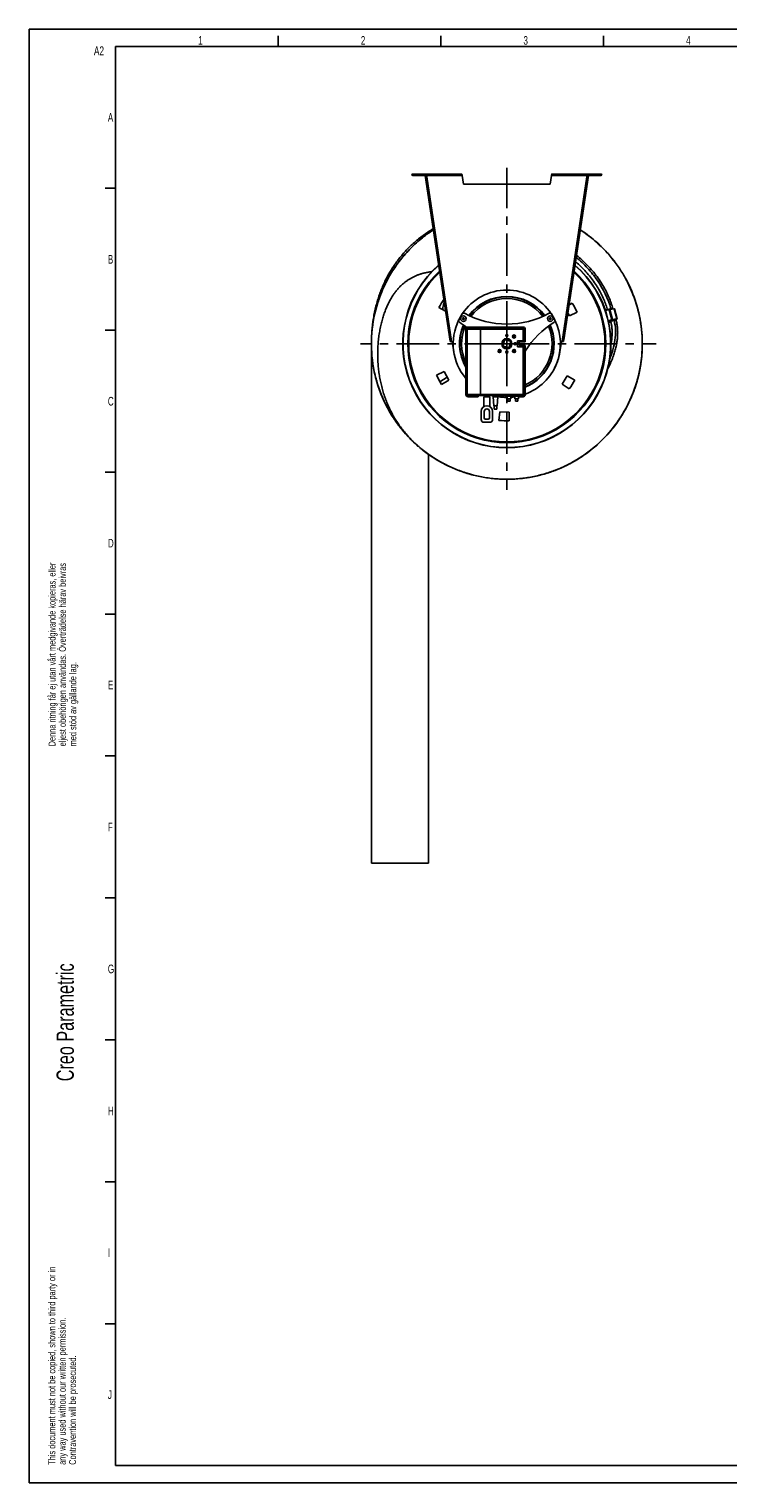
# Model space of a CAD drawing. Extents: x 0 to 594, y 0 to 420.
# Tile 1 of 21: x 0 to 202, y 0 to 420. Entities that reach past the tile are written whole.
import ezdxf

# ---------------------------------------------------------------- set-up
doc = ezdxf.new("R2010")
doc.units = 0
doc.header["$LTSCALE"] = 32.67
doc.linetypes.add('CENTER', pattern=[0.6, 0.375, -0.075, 0.075, -0.075])
for name, color, linetype in [('110528_DXF_CONTINUOUS_LINE', 7, 'CONTINUOUS'), ('110536_DXF_CONTINUOUS_LINE', 7, 'CONTINUOUS'), ('110593_DXF_AXIS', 7, 'CONTINUOUS'), ('110660_DXF_CONTINUOUS_LINE', 7, 'CONTINUOUS'), ('ASEM_125_150-15_DXF_FORMAT', 7, 'CONTINUOUS'), ('G_ASE_DUMMY_DXF_CONTINUOUS', 7, 'CONTINUOUS'), ('GUIDE_150_DXF_CONTINUOUS_L', 7, 'CONTINUOUS'), ('HOSE_125_150DXF_CONTINUOUS', 7, 'CONTINUOUS'), ('MOTOR_UNIT_DDXF_CONTINUOUS', 7, 'CONTINUOUS')]:
    doc.layers.add(name, color=color, linetype=linetype)
doc.styles.get("Standard").update_dxf_attribs({"font": 'txt', "width": 0.7})
doc.styles.add('TEXTSTYLE_2', font='txt', dxfattribs={"width": 0.7})

# ---------------------------------------------------------------- blocks, each defined once
blk = doc.blocks.new('SQS_LAGTEXT_BL0', base_point=(6.83, 146.28))
at = {"layer": 'ASEM_125_150-15_DXF_FORMAT', "color": 1, "linetype": 'CONTINUOUS'}
for q in [(0, 4.45), (4.76, 0)]:
    blk.add_line((0, -0.01), q, dxfattribs=at)
at = {"layer": 'ASEM_125_150-15_DXF_FORMAT', "color": 2, "linetype": 'CONTINUOUS', "style": 'TEXTSTYLE_2', "width": 0.7}
for s, height, p in [('Denna ritning får ej utan vårt medgivande kopieras, eller', 2, (7.65, 212.77)), ('eljest obehörigen användas. Överträdelse härav beivras', 2, (10.65, 212.77)), ('med stöd av gällande lag.', 2, (13.65, 212.77)), ('Creo Parametric', 5, (12.94, 116.02)), ('This document must not be copied, shown to third party or in', 2, (7.59, 5.22)), ('any way used without our written permission.', 2, (10.59, 5.22)), ('Contravention will be prosecuted.', 2, (13.59, 5.22))]:
    blk.add_text(s, height=height, rotation=90, dxfattribs=at).set_placement(p)

msp = doc.modelspace()

# ---------------------------------------------------------------- linework, layer by layer
at = {"layer": '110528_DXF_CONTINUOUS_LINE', "color": 3, "linetype": 'CONTINUOUS'}
for p, q in [((156.05745, 340.28425), (156.98897, 340.84397)), ((120.39197, 338.52471), (118.47127, 339.58937)), ((156.18352, 337.16278), (155.71908, 338.03626)), ((158.39738, 338.19512), (156.18352, 337.16278)), ((117.78719, 320.00001), (120.00105, 321.03235)), ((120.00105, 321.03235), (121.28943, 318.60926)), ((154.12258, 317.46271), (155.57685, 319.79002)), ((155.57685, 319.79002), (157.71331, 318.60576)), ((121.28943, 318.60926), (119.1956, 317.35117)), ((156.12355, 316.06161), (154.12258, 317.46271)), ((135.81845, 306.96406), (136.03135, 309.39749)), ((136.03135, 309.39749), (138.77399, 309.30172)), ((138.77399, 309.30172), (138.81663, 306.85936))]:
    msp.add_line(p, q, dxfattribs=at)
at = {"layer": '110528_DXF_CONTINUOUS_LINE', "color": 9, "linetype": 'CONTINUOUS'}
for p, q in [((164.58071, 343.18171), (164.64694, 343.21692)), ((111.60386, 315.01342), (111.53764, 314.97821))]:
    msp.add_line(p, q, dxfattribs=at)
at = {"layer": '110528_DXF_CONTINUOUS_LINE', "color": 7, "linetype": 'CONTINUOUS'}
msp.add_arc((138.09229, 329.09757), 30.075, 130.9272188, 49.0727019, dxfattribs=at)
at = {"layer": '110528_DXF_CONTINUOUS_LINE', "color": 3, "linetype": 'CONTINUOUS'}
for radius, start, end in [(30, 131.0178646, 48.9819905), (22.25, 144.9125493, 151.8655687), (22.25, 24.1344313, 31.8655687), (22.25, 204.1344313, 211.8655687), (22.25, 324.1344313, 331.8655687), (22.25, 264.1344313, 271.8655687)]:
    msp.add_arc((138.09229, 329.09757), radius, start, end, dxfattribs=at)
at = {"layer": '110528_DXF_CONTINUOUS_LINE', "color": 9, "linetype": 'CONTINUOUS'}
for radius, start, end in [(28.61603, 132.7981077, 47.2023559), (28.36603, 133.1426079, 46.8576139)]:
    msp.add_arc((138.09229, 329.09757), radius, start, end, dxfattribs=at)
at = {"layer": '110536_DXF_CONTINUOUS_LINE', "color": 9, "linetype": 'CONTINUOUS'}
for p, q in [((110.86563, 377.69757), (110.86563, 378.09757)), ((165.31894, 377.69757), (165.31894, 378.09757)), ((114.90024, 377.69757), (125.15397, 377.69757)), ((122.11355, 329.77444), (114.95759, 377.31657)), ((161.28433, 377.69757), (151.03061, 377.69757)), ((154.07102, 329.77444), (161.22699, 377.31657)), ((120.79117, 335.87256), (120.98894, 335.90232)), ((121.17386, 333.33005), (121.37164, 333.35981)), ((155.01071, 333.33005), (154.81294, 333.35981)), ((155.3934, 335.87256), (155.19563, 335.90232)), ((121.64009, 330.23258), (121.83786, 330.26235)), ((121.64025, 330.23151), (121.83802, 330.26127)), ((154.54432, 330.23151), (154.34655, 330.26127)), ((154.54449, 330.23258), (154.34671, 330.26235))]:
    msp.add_line(p, q, dxfattribs=at)
at = {"layer": '110536_DXF_CONTINUOUS_LINE', "color": 3, "linetype": 'CONTINUOUS'}
for p, q in [((110.86563, 378.09757), (125.08094, 378.09757)), ((151.10363, 378.09757), (165.31894, 378.09757)), ((110.86563, 377.69757), (114.71563, 377.69757)), ((121.70043, 329.83169), (114.50251, 377.65258)), ((161.68207, 377.65258), (154.54449, 330.23258)), ((165.31894, 377.69757), (161.46894, 377.69757)), ((154.48414, 329.83169), (154.54449, 330.23258))]:
    msp.add_line(p, q, dxfattribs=at)
at = {"layer": '110536_DXF_CONTINUOUS_LINE', "color": 7, "linetype": 'CONTINUOUS'}
for p, q in [((121.88698, 378.09757), (121.88698, 377.89757)), ((124.88698, 378.09757), (124.88698, 377.89757)), ((125.08094, 378.09757), (125.08094, 377.89757)), ((151.10363, 378.09757), (151.10363, 377.89757)), ((151.29759, 378.09757), (151.29759, 377.89757)), ((154.29759, 378.09757), (154.29759, 377.89757)), ((110.86563, 377.89757), (125.08094, 377.89757)), ((114.50251, 377.65258), (114.70028, 377.68235)), ((121.8982, 329.86145), (114.70028, 377.68235)), ((114.71563, 377.69757), (114.71563, 377.89757)), ((114.75982, 377.2868), (114.95759, 377.31657)), ((114.90024, 377.69757), (114.95759, 377.31657)), ((125.15397, 377.69757), (125.59229, 375.21173)), ((150.59229, 375.21173), (125.59229, 375.21173)), ((151.03061, 377.69757), (150.59229, 375.21173)), ((151.10363, 377.89757), (165.31894, 377.89757)), ((154.34671, 330.26235), (161.48429, 377.68235)), ((161.28433, 377.69757), (161.22699, 377.31657)), ((161.42476, 377.2868), (161.22699, 377.31657)), ((161.46894, 377.69757), (161.46894, 377.89757)), ((161.68207, 377.65258), (161.48429, 377.68235)), ((121.70043, 329.83169), (121.8982, 329.86145)), ((122.76494, 326.79052), (122.31332, 329.79096)), ((153.41963, 326.79052), (153.87125, 329.79096)), ((154.28637, 329.86145), (154.34671, 330.26235)), ((154.48414, 329.83169), (154.28637, 329.86145))]:
    msp.add_line(p, q, dxfattribs=at)
at = {"layer": '110536_DXF_CONTINUOUS_LINE', "color": 3, "linetype": 'CONTINUOUS'}
for centre, start, end in [((110.86563, 377.89757), 90, 270), ((165.31894, 377.89757), 270, 90)]:
    msp.add_arc(centre, 0.2, start, end, dxfattribs=at)
at = {"layer": '110536_DXF_CONTINUOUS_LINE', "color": 7, "linetype": 'CONTINUOUS'}
for centre, radius, start, end in [((122.09006, 331.27425), 1.5, 270.8975556, 278.5598113), ((154.09452, 331.27425), 1.5, 261.4401887, 269.1024444), ((138.09229, 329.09757), 15.5, 188.5598113, 189.3073778), ((138.09229, 329.09757), 15.5, 330.164993, 351.4401887), ((138.09229, 329.09757), 15.5, 260.5232272, 266.1217635), ((138.09229, 329.09757), 15.5, 267.1400318, 268.1613179), ((138.09229, 329.09757), 15.5, 269.2637904, 270.4805566), ((138.09229, 329.09757), 15.5, 274.1809945, 278.6458781)]:
    msp.add_arc(centre, radius, start, end, dxfattribs=at)
at = {"layer": '110536_DXF_CONTINUOUS_LINE', "color": 3, "linetype": 'CONTINUOUS'}
for points, knots in [([(125.15397, 377.69757), (125.14803, 377.74861), (125.1371, 377.84296), (125.12218, 377.95418), (125.10974, 378.02596), (125.10056, 378.06337), (125.09366, 378.08566), (125.08492, 378.09757), (125.08094, 378.09757)], [0, 0, 0, 0, 0.37570868, 0.695091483, 0.818353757, 0.911146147, 0.970916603, 1, 1, 1, 1]), ([(151.03061, 377.69757), (151.03654, 377.74861), (151.04747, 377.84296), (151.06239, 377.95418), (151.07484, 378.02596), (151.08402, 378.06337), (151.09091, 378.08566), (151.09966, 378.09757), (151.10363, 378.09757)], [0, 0, 0, 0, 0.37570868, 0.695091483, 0.818353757, 0.911146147, 0.970916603, 1, 1, 1, 1]), ([(122.11355, 329.77444), (122.06167, 329.77127), (121.96548, 329.76773), (121.85222, 329.77021), (121.7775, 329.78173), (121.73275, 329.79324), (121.70295, 329.81494), (121.70043, 329.83169)], [0, 0, 0, 0, 0.361590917, 0.668785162, 0.788677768, 0.882236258, 1, 1, 1, 1]), ([(154.07102, 329.77444), (154.12291, 329.77127), (154.2191, 329.76773), (154.33235, 329.77021), (154.40708, 329.78173), (154.45182, 329.79324), (154.48162, 329.81494), (154.48414, 329.83169)], [0, 0, 0, 0, 0.361590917, 0.668785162, 0.788677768, 0.882236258, 1, 1, 1, 1])]:
    msp.add_open_spline(points, degree=3, knots=knots, dxfattribs=at)
at = {"layer": '110536_DXF_CONTINUOUS_LINE', "color": 7, "linetype": 'CONTINUOUS'}
for points, knots in [([(114.84003, 377.89757), (114.84717, 377.89757), (114.86092, 377.87282), (114.87195, 377.83375), (114.88654, 377.76995), (114.89535, 377.7231), (114.90024, 377.69757)], [0, 0, 0, 0, 0.10102656, 0.317593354, 0.631910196, 1, 1, 1, 1]), ([(125.15397, 377.69757), (125.14803, 377.72311), (125.13732, 377.77025), (125.1196, 377.83355), (125.10595, 377.87455), (125.08886, 377.89757), (125.08094, 377.89757)], [0, 0, 0, 0, 0.362762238, 0.67352206, 0.890403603, 1, 1, 1, 1]), ([(151.03061, 377.69757), (151.03655, 377.72311), (151.04726, 377.77025), (151.06497, 377.83355), (151.07863, 377.87455), (151.09571, 377.89757), (151.10363, 377.89757)], [0, 0, 0, 0, 0.362762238, 0.67352206, 0.890403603, 1, 1, 1, 1]), ([(161.34454, 377.89757), (161.3374, 377.89757), (161.32366, 377.87282), (161.31262, 377.83375), (161.29803, 377.76995), (161.28923, 377.7231), (161.28433, 377.69757)], [0, 0, 0, 0, 0.10102656, 0.317593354, 0.631910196, 1, 1, 1, 1]), ([(122.11355, 329.77444), (122.0862, 329.77515), (122.03533, 329.7787), (121.96835, 329.79282), (121.91704, 329.81751), (121.90029, 329.84756), (121.8982, 329.86145)], [0, 0, 0, 0, 0.331658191, 0.615530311, 0.82972973, 1, 1, 1, 1]), ([(154.07102, 329.77444), (154.09837, 329.77515), (154.14924, 329.7787), (154.21623, 329.79282), (154.26753, 329.81751), (154.28428, 329.84756), (154.28637, 329.86145)], [0, 0, 0, 0, 0.331658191, 0.615530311, 0.82972973, 1, 1, 1, 1])]:
    msp.add_open_spline(points, degree=3, knots=knots, dxfattribs=at)
at = {"layer": '110593_DXF_AXIS', "color": 7, "linetype": 'CENTER'}
for q in [(138.09229, 379.92769), (95.77564, 329.09757), (138.09229, 286.91928), (181.29048, 329.09757)]:
    msp.add_line((138.09229, 329.09757), q, dxfattribs=at)
at = {"layer": '110660_DXF_CONTINUOUS_LINE', "color": 7, "linetype": 'CONTINUOUS'}
for p, q in [((166.54343, 338.84381), (167.54675, 339.12041)), ((167.60694, 338.90206), (167.54675, 339.12039)), ((167.69361, 338.92595), (167.60694, 338.90206)), ((169.12501, 339.15735), (167.83175, 338.957)), ((168.48556, 336.05331), (168.3989, 336.02942)), ((168.48974, 335.69991), (168.3989, 336.02942)), ((169.91697, 336.2847), (168.6237, 336.08436)), ((169.97779, 336.28448), (169.18584, 339.15712)), ((169.61642, 336.12805), (169.92567, 336.25312)), ((168.2792, 335.61869), (167.49818, 335.40337)), ((168.14026, 335.46024), (167.52185, 335.28975)), ((167.54107, 335.19754), (168.16429, 335.36935))]:
    msp.add_line(p, q, dxfattribs=at)
at = {"layer": '110660_DXF_CONTINUOUS_LINE', "color": 9, "linetype": 'CONTINUOUS'}
for p, q in [((166.60008, 338.676), (167.59374, 338.94994)), ((168.48864, 336.04215), (167.69361, 338.92595)), ((168.6237, 336.08436), (167.83175, 338.957)), ((168.55771, 336.05767), (168.6237, 336.08436)), ((169.91697, 336.2847), (169.12501, 339.15735)), ((169.60187, 336.18084), (169.59167, 336.21785)), ((169.85098, 336.25802), (169.91697, 336.2847)), ((169.85533, 336.24223), (169.85098, 336.25802)), ((169.85533, 336.24223), (169.92567, 336.25312)), ((167.43006, 335.7108), (168.4121, 335.98154)), ((167.47908, 335.49423), (168.47105, 335.7677)), ((167.54079, 335.19886), (168.16394, 335.37065))]:
    msp.add_line(p, q, dxfattribs=at)
at = {"layer": '110660_DXF_CONTINUOUS_LINE', "color": 3, "linetype": 'CONTINUOUS'}
for p, q in [((168.48864, 336.04215), (168.40198, 336.01825)), ((169.85098, 336.25802), (168.55771, 336.05767)), ((169.61207, 336.14384), (169.85533, 336.24223)), ((168.1144, 335.55614), (167.50155, 335.38719))]:
    msp.add_line(p, q, dxfattribs=at)
msp.add_arc((169.74402, 336.51749), 0.29692, 292.0170882, 292.4133499, dxfattribs=at)
at = {"layer": '110660_DXF_CONTINUOUS_LINE', "color": 7, "linetype": 'CONTINUOUS'}
for points, knots in [([(167.69361, 338.92595), (167.70615, 338.92941), (167.7518, 338.9414), (167.79795, 338.95176), (167.83175, 338.957)], [0, 0, 0, 0, 0.275448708, 1, 1, 1, 1]), ([(168.48556, 336.05331), (168.4981, 336.05677), (168.54375, 336.06876), (168.5899, 336.07912), (168.6237, 336.08436)], [0, 0, 0, 0, 0.275448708, 1, 1, 1, 1]), ([(169.12501, 339.15735), (169.13951, 339.15959), (169.15885, 339.16186), (169.17843, 339.16162), (169.18531, 339.15903), (169.18584, 339.15712)], [0, 0, 0, 0, 0.708411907, 0.904468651, 1, 1, 1, 1]), ([(169.91697, 336.2847), (169.93146, 336.28695), (169.95081, 336.28922), (169.97039, 336.28898), (169.97727, 336.28639), (169.97779, 336.28448)], [0, 0, 0, 0, 0.708411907, 0.904468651, 1, 1, 1, 1]), ([(169.97779, 336.28448), (169.97832, 336.28258), (169.97374, 336.27682), (169.95705, 336.26658), (169.93927, 336.25862), (169.92567, 336.25312)], [0, 0, 0, 0, 0.095531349, 0.291588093, 1, 1, 1, 1]), ([(168.2792, 335.61869), (168.29434, 335.62532), (168.36369, 335.65451), (168.43431, 335.68056), (168.48974, 335.69991)], [0, 0, 0, 0, 0.219647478, 1, 1, 1, 1])]:
    msp.add_open_spline(points, degree=3, knots=knots, dxfattribs=at)
at = {"layer": '110660_DXF_CONTINUOUS_LINE', "color": 9, "linetype": 'CONTINUOUS'}
for points, knots in [([(168.80601, 336.05755), (168.77245, 336.0483), (168.64407, 336.01184), (168.5167, 335.97174), (168.42357, 335.93923)], [0, 0, 0, 0, 0.260866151, 1, 1, 1, 1]), ([(169.60187, 336.18084), (169.59976, 336.18847), (169.57222, 336.19886), (169.5258, 336.19937), (169.4494, 336.19503), (169.30604, 336.17493), (169.0874, 336.131), (168.90442, 336.08468), (168.80601, 336.05755)], [0, 0, 0, 0, 0.029111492, 0.0888936, 0.181694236, 0.304958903, 0.62431728, 1, 1, 1, 1])]:
    msp.add_open_spline(points, degree=3, knots=knots, dxfattribs=at)
at = {"layer": '110660_DXF_CONTINUOUS_LINE', "color": 3, "linetype": 'CONTINUOUS'}
for points, knots in [([(168.48864, 336.04215), (168.49491, 336.04387), (168.51774, 336.04987), (168.54081, 336.05505), (168.55771, 336.05767)], [0, 0, 0, 0, 0.275448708, 1, 1, 1, 1]), ([(169.85098, 336.25802), (169.85822, 336.25914), (169.86615, 336.25963), (169.88061, 336.26074), (169.88139, 336.25791)], [0, 0, 0, 0, 0.714093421, 1, 1, 1, 1]), ([(169.88139, 336.25791), (169.88212, 336.25525), (169.87021, 336.24902), (169.86355, 336.24561), (169.85723, 336.243)], [0, 0, 0, 0, 0.286872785, 1, 1, 1, 1])]:
    msp.add_open_spline(points, degree=3, knots=knots, dxfattribs=at)
at = {"layer": 'ASEM_125_150-15_DXF_FORMAT', "color": 7, "linetype": 'CONTINUOUS'}
for p, q in [((0, 0), (0, 420)), ((0, 420), (594, 420)), ((72, 415), (72, 418)), ((119, 415), (119, 418)), ((166, 415), (166, 418)), ((25, 415), (25, 5)), ((589, 415), (25, 415)), ((25, 374), (22, 374)), ((25, 333), (22, 333)), ((25, 292), (22, 292)), ((25, 251), (22, 251)), ((25, 210), (22, 210)), ((25, 169), (22, 169)), ((25, 128), (22, 128)), ((25, 87), (22, 87)), ((25, 46), (22, 46)), ((25, 5), (589, 5)), ((0, 0), (594, 0))]:
    msp.add_line(p, q, dxfattribs=at)
at = {"layer": 'G_ASE_DUMMY_DXF_CONTINUOUS', "color": 7, "linetype": 'CONTINUOUS'}
msp.add_line((120.83298, 319.46772), (118.75126, 318.09935), dxfattribs=at)
at = {"layer": 'GUIDE_150_DXF_CONTINUOUS_L', "color": 9, "linetype": 'CONTINUOUS'}
for p, q in [((168.21086, 339.01573), (168.15377, 339.22284)), ((169.07911, 335.86636), (169.00717, 336.1273))]:
    msp.add_line(p, q, dxfattribs=at)
at = {"layer": 'GUIDE_150_DXF_CONTINUOUS_L', "color": 7, "linetype": 'CONTINUOUS'}
for p, q in [((168.79536, 339.10628), (168.74392, 339.29287)), ((169.66926, 335.93639), (169.59167, 336.21785)), ((168.11002, 335.57205), (168.1268, 335.51115))]:
    msp.add_line(p, q, dxfattribs=at)
for points in [[(168.74392, 339.29287), (168.63533, 339.67432), (168.51415, 340.07423), (168.38421, 340.4779), (168.24528, 340.88535), (168.09724, 341.29627), (167.94012, 341.71002), (167.77379, 342.12645), (167.59812, 342.5454), (167.4132, 342.96624), (167.21895, 343.38878), (167.01526, 343.81287), (166.80227, 344.23792), (166.57994, 344.66372), (166.3482, 345.09011), (166.10718, 345.5166), (165.85687, 345.94298), (165.59724, 346.36906), (165.32844, 346.79438), (165.05048, 347.21871), (164.76335, 347.64186), (164.46723, 348.06336), (164.16208, 348.48309), (163.84799, 348.90075), (163.52537, 349.31562), (163.19421, 349.72758), (162.85464, 350.13634), (162.50735, 350.54095), (162.15245, 350.94122), (161.79004, 351.33697), (161.42088, 351.72732), (161.04512, 352.11208), (160.66291, 352.49111), (160.27505, 352.8636), (159.8817, 353.2294), (159.48304, 353.58837), (159.07987, 353.93982), (158.67239, 354.28365), (158.26079, 354.61973), (158.22004, 354.65192)], [(157.94222, 352.80613), (158.04905, 352.71591), (158.43176, 352.38203), (158.81025, 352.041), (159.18375, 351.69345), (159.5521, 351.3395), (159.91511, 350.97932), (160.27201, 350.61366), (160.62265, 350.24269), (160.9669, 349.8666), (161.30402, 349.48622), (161.63391, 349.10176), (161.95645, 348.71341), (162.27098, 348.32207), (162.57738, 347.92804), (162.87564, 347.53146), (163.16535, 347.133), (163.44642, 346.73298), (163.71889, 346.33153), (163.98255, 345.92911), (164.2374, 345.52593), (164.48343, 345.1222), (164.72048, 344.71841), (164.94857, 344.31475), (165.16774, 343.91142), (165.37784, 343.50896), (165.57895, 343.10753), (165.77111, 342.70734), (165.9542, 342.30901), (166.12832, 341.91267), (166.29357, 341.51853), (166.44984, 341.12723), (166.59729, 340.73893), (166.73604, 340.35378), (166.86606, 339.97247), (166.98747, 339.59531), (167.10052, 339.22226), (167.15987, 339.01375)], [(167.30587, 321.95568), (167.45033, 322.22927), (167.64754, 322.6182), (167.83545, 323.00436), (168.01349, 323.38578), (168.18265, 323.76375), (168.34295, 324.13761), (168.49438, 324.50655), (168.63738, 324.87082), (168.77265, 325.23151), (168.90035, 325.58845), (169.02061, 325.94139), (169.13396, 326.29126), (169.24058, 326.63811), (169.34049, 326.98157), (169.43393, 327.32196), (169.52103, 327.65919), (169.60184, 327.99308), (169.67651, 328.32376), (169.74514, 328.65111), (169.80779, 328.97504), (169.86459, 329.29565), (169.91563, 329.61285), (169.96098, 329.92655), (170.00075, 330.23687), (170.03502, 330.54374), (170.06386, 330.84707), (170.08737, 331.14699), (170.10561, 331.44344), (170.11867, 331.73635), (170.12661, 332.02584), (170.12948, 332.31185), (170.12735, 332.59433), (170.12025, 332.87341), (170.10825, 333.14906), (170.09138, 333.4212), (170.0697, 333.68987), (170.04326, 333.95504), (170.0121, 334.21666), (169.97627, 334.47476), (169.93583, 334.7293), (169.89082, 334.98024), (169.84127, 335.22766), (169.78723, 335.47155), (169.72876, 335.71185), (169.66926, 335.93639)], [(168.1268, 335.51115), (168.18061, 335.30762), (168.23328, 335.0895), (168.28174, 334.86797), (168.32594, 334.64312), (168.36587, 334.41498), (168.40151, 334.18347), (168.43285, 333.94867), (168.45984, 333.71062), (168.48247, 333.46929), (168.50069, 333.22473), (168.51449, 332.977), (168.52382, 332.72604), (168.52864, 332.47193), (168.52891, 332.21471), (168.5246, 331.95427), (168.51564, 331.69067), (168.50199, 331.42398), (168.4836, 331.15407), (168.46043, 330.88104), (168.43242, 330.60495), (168.39952, 330.32566), (168.36166, 330.04326), (168.3188, 329.75784), (168.27083, 329.46925), (168.21771, 329.17757), (168.16608, 328.91683)]]:
    msp.add_lwpolyline(points, dxfattribs=at)
at = {"layer": 'GUIDE_150_DXF_CONTINUOUS_L', "color": 9, "linetype": 'CONTINUOUS'}
msp.add_arc((168.96778, 334.04527), 1.7123, 113.0246428, 114.3817886, dxfattribs=at)
for points, knots in [([(168.15377, 339.22284), (167.35136, 342.13339), (165.28875, 346.29213), (161.50238, 351.0082), (159.29712, 353.09453), (158.13017, 354.05383)], [0, 0, 0, 0, 0.499717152, 0.749962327, 1, 1, 1, 1]), ([(119.99098, 341.18705), (119.84639, 340.64788), (119.68106, 339.92066), (119.55893, 339.18606), (119.5312, 339.00174)], [0, 0, 0, 0, 0.749678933, 1, 1, 1, 1]), ([(167.56573, 339.0513), (167.61117, 339.06715), (167.80505, 339.13136), (168.00203, 339.18617), (168.15377, 339.22284)], [0, 0, 0, 0, 0.235646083, 1, 1, 1, 1]), ([(168.15377, 339.22284), (168.23017, 339.2413), (168.36896, 339.27202), (168.54863, 339.30314), (168.66671, 339.3128), (168.72395, 339.30857), (168.74229, 339.29877), (168.74392, 339.29287)], [0, 0, 0, 0, 0.391150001, 0.705584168, 0.912039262, 0.969541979, 1, 1, 1, 1]), ([(167.84231, 324.6877), (168.20399, 325.56541), (168.8296, 327.36717), (169.62189, 331.0814), (169.5842, 334.03427), (169.07911, 335.86636)], [0, 0, 0, 0, 0.24979181, 0.499937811, 1, 1, 1, 1]), ([(168.1268, 335.51115), (168.12524, 335.51682), (168.13504, 335.53389), (168.17926, 335.56569), (168.22523, 335.58866), (168.26091, 335.60485)], [0, 0, 0, 0, 0.104958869, 0.300270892, 1, 1, 1, 1]), ([(168.29805, 335.62116), (168.31165, 335.62695), (168.37256, 335.65207), (168.43438, 335.67491), (168.48258, 335.69184)], [0, 0, 0, 0, 0.224446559, 1, 1, 1, 1]), ([(168.48258, 335.69184), (168.52849, 335.70797), (168.72513, 335.77341), (168.92498, 335.82911), (169.07911, 335.86636)], [0, 0, 0, 0, 0.234827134, 1, 1, 1, 1]), ([(169.07911, 335.86636), (169.15552, 335.88482), (169.29431, 335.91553), (169.47398, 335.94666), (169.59206, 335.95632), (169.64929, 335.95209), (169.66763, 335.94229), (169.66926, 335.93639)], [0, 0, 0, 0, 0.391150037, 0.705584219, 0.912039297, 0.969541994, 1, 1, 1, 1])]:
    msp.add_open_spline(points, degree=3, knots=knots, dxfattribs=at)
at = {"layer": 'HOSE_125_150DXF_CONTINUOUS', "color": 7, "linetype": 'CONTINUOUS'}
for p, q in [((116.85973, 361.98982), (116.85956, 361.98971)), ((161.84488, 360.21839), (161.68529, 360.33839)), ((161.76576, 360.27911), (161.68608, 360.33944)), ((161.84512, 360.2187), (161.76576, 360.27911)), ((162.07, 360.04416), (161.95189, 360.13615)), ((162.03314, 360.07429), (161.95226, 360.13663)), ((162.07078, 360.04517), (162.03314, 360.07429)), ((162.25233, 359.90363), (162.13295, 359.99564)), ((162.21176, 359.93541), (162.13356, 359.99641)), ((162.32957, 359.84199), (162.20868, 359.93614)), ((162.28852, 359.87522), (162.2095, 359.93718)), ((162.33001, 359.84256), (162.28852, 359.87522)), ((162.48147, 359.72076), (162.39528, 359.78955)), ((162.48234, 359.72184), (162.39598, 359.79043)), ((162.55494, 359.66244), (162.4741, 359.72763)), ((162.55565, 359.66332), (162.47449, 359.72811)), ((162.72961, 359.52274), (162.65306, 359.58383)), ((162.72986, 359.52305), (162.65368, 359.58459)), ((162.80467, 359.46104), (162.69207, 359.55185)), ((162.76895, 359.49137), (162.69294, 359.55293)), ((162.80531, 359.46182), (162.76895, 359.49137)), ((163.0266, 359.27919), (162.98855, 359.31096)), ((163.02717, 359.27988), (162.98894, 359.31143)), ((163.12835, 359.196), (163.08947, 359.22779)), ((163.12835, 359.196), (163.08973, 359.22809)), ((163.59579, 358.80046), (163.55812, 358.83233)), ((163.59604, 358.80076), (163.55859, 358.83287)), ((98.94447, 329.55814), (98.94229, 329.09066)), ((98.96877, 178.99066), (98.94229, 329.09066)), ((113.0555, 298.99972), (113.09415, 298.96761)), ((113.05638, 299.00077), (113.09497, 298.96859)), ((114.49706, 297.85677), (114.60249, 297.77742)), ((114.4976, 297.85749), (114.60249, 297.77742)), ((114.60249, 297.77742), (114.82595, 297.61276)), ((114.60249, 297.77742), (114.64507, 297.74553)), ((114.64507, 297.74553), (114.72303, 297.68738)), ((114.72303, 297.68738), (114.82514, 297.61166)), ((115.44792, 297.16199), (115.46877, 178.99357)), ((115.46877, 178.99357), (98.96877, 178.99066))]:
    msp.add_line(p, q, dxfattribs=at)
for points in [[(116.81023, 362.32074), (116.72632, 362.27093), (116.3615, 362.04881), (116.00078, 361.82361), (115.64414, 361.59537), (115.29146, 361.36403), (114.94274, 361.12963), (114.59798, 360.89221), (114.25707, 360.65173), (113.92002, 360.40822), (113.58684, 360.16172), (113.25743, 359.9122), (112.93182, 359.65969), (112.61, 359.40424), (112.2919, 359.14579), (111.97752, 358.88438), (111.66689, 358.62005), (111.35992, 358.35275), (111.05663, 358.08252), (110.75703, 357.80939), (110.46104, 357.53331), (110.16869, 357.25432), (109.87998, 356.97245), (109.59484, 356.68763), (109.31329, 356.39988), (109.03535, 356.10925), (108.76093, 355.81566), (108.49005, 355.51915), (108.22275, 355.21974), (107.95896, 354.91738), (107.6987, 354.61209), (107.44199, 354.30391), (107.1888, 353.99277), (106.93914, 353.67871), (106.69303, 353.36174), (106.45044, 353.04181), (106.21138, 352.71895), (105.97588, 352.39319), (105.74391, 352.06446), (105.51548, 351.73279), (105.29064, 351.39822), (105.06936, 351.06068), (104.85164, 350.72021), (104.63754, 350.37682), (104.42701, 350.03045), (104.22008, 349.68113), (104.01678, 349.32889), (103.81709, 348.97365), (103.62105, 348.61544), (103.42867, 348.25429), (103.23994, 347.89011), (103.05488, 347.52293), (102.87353, 347.15277), (102.69587, 346.77955), (102.52193, 346.40329), (102.35174, 346.02402), (102.18529, 345.64164), (102.02262, 345.25618), (101.86376, 344.86766), (101.70871, 344.47602), (101.55751, 344.08128), (101.4102, 343.68347), (101.26678, 343.28251), (101.12729, 342.87844), (100.99178, 342.47128), (100.86024, 342.06097), (100.73274, 341.64753), (100.60929, 341.23098), (100.48992, 340.81127), (100.37467, 340.38843), (100.26357, 339.96246), (100.15666, 339.53334), (100.05397, 339.10107), (99.95554, 338.66568), (99.8614, 338.22713), (99.77159, 337.78544), (99.68615, 337.34063), (99.60512, 336.89267), (99.52854, 336.44156), (99.45645, 335.98734), (99.38731, 335.51884)], [(116.4056, 349.93455), (116.39805, 349.93363), (116.12697, 349.89722), (115.85967, 349.8579), (115.59629, 349.81566), (115.33754, 349.77062), (115.08287, 349.72271), (114.83261, 349.67204), (114.58724, 349.61877), (114.34632, 349.56289), (114.11026, 349.50457), (113.87936, 349.44402), (113.65299, 349.38117), (113.43177, 349.31633), (113.21572, 349.24965), (113.00326, 349.18075), (112.7946, 349.10977), (112.58998, 349.03692), (112.38774, 348.96165), (112.18776, 348.88398), (111.9905, 348.80411), (111.79503, 348.72168), (111.60129, 348.63668), (111.40964, 348.54929), (111.21976, 348.45939), (111.03178, 348.36704), (110.84582, 348.27232), (110.66157, 348.17508), (110.47915, 348.07538), (110.29868, 347.97333), (110.11977, 347.86873), (109.94253, 347.76164), (109.76707, 347.65214), (109.59302, 347.53997), (109.42047, 347.42517), (109.24954, 347.30782), (109.0799, 347.18772), (108.91163, 347.06489), (108.74487, 346.93941), (108.57941, 346.81111), (108.41536, 346.68004), (108.25281, 346.54625), (108.09156, 346.40957), (107.93168, 346.27004), (107.77326, 346.12773), (107.61609, 345.9824), (107.46028, 345.83411), (107.30592, 345.6829), (107.15278, 345.52853), (107.00096, 345.37105), (106.85052, 345.21048), (106.70124, 345.04656), (106.55324, 344.87934), (106.40657, 344.70883), (106.2609, 344.5346), (106.11637, 344.35672), (105.97303, 344.17516), (105.83044, 343.98932), (105.68879, 343.79927), (105.54823, 343.60516), (105.40836, 343.40628), (105.26928, 343.20269), (105.1312, 342.99456), (104.99371, 342.78114), (104.85676, 342.5622), (104.7205, 342.33778), (104.58479, 342.10743), (104.44964, 341.87097), (104.31516, 341.62839), (104.18144, 341.37961), (104.04852, 341.12442), (103.91649, 340.86279), (103.78555, 340.59485), (103.65574, 340.3204), (103.52713, 340.0394), (103.40001, 339.75216), (103.27439, 339.45854), (103.15039, 339.15845), (103.02829, 338.85232), (102.90816, 338.54006), (102.79006, 338.22153), (102.67423, 337.89719), (102.56074, 337.56705), (102.44961, 337.23091), (102.34099, 336.88888), (102.23497, 336.54091), (102.13162, 336.18689), (102.03106, 335.82688), (101.93336, 335.46076), (101.8386, 335.08849), (101.74695, 334.71026), (101.65846, 334.3258), (101.57329, 333.93526), (101.49175, 333.53953), (101.41391, 333.13851), (101.33986, 332.73223), (101.2699, 332.32189), (101.20413, 331.90755), (101.1426, 331.48917), (101.08553, 331.06785), (101.03299, 330.64378), (100.985, 330.21683), (100.94167, 329.78768), (100.90304, 329.35644), (100.86915, 328.92312), (100.84007, 328.48826), (100.81583, 328.05195), (100.79647, 327.61425), (100.78201, 327.17566), (100.77247, 326.73629), (100.76788, 326.2962), (100.76826, 325.85592), (100.77361, 325.41567), (100.77738, 325.22862)], [(99.38728, 335.51866), (99.34223, 335.19246), (99.28379, 334.73912), (99.2298, 334.28268), (99.1803, 333.82316), (99.13535, 333.36065), (99.09499, 332.89519), (99.05926, 332.4268), (99.0282, 331.95556), (99.00187, 331.48151), (98.98028, 331.00466), (98.9635, 330.52513), (98.95155, 330.04295), (98.94447, 329.55814)], [(100.77739, 325.22841), (100.78295, 325.00945), (100.79743, 324.58038), (100.8166, 324.15209), (100.84045, 323.72468), (100.86896, 323.29828), (100.90212, 322.873), (100.93989, 322.44893), (100.98225, 322.0262), (101.02918, 321.60491), (101.08065, 321.18514), (101.13661, 320.76704), (101.19705, 320.3507), (101.26193, 319.93621), (101.33121, 319.52369), (101.40484, 319.11326), (101.4828, 318.70496), (101.56504, 318.29883), (101.65152, 317.89498), (101.74221, 317.49346), (101.83708, 317.09426), (101.93609, 316.69747), (102.0392, 316.30314), (102.14638, 315.91128), (102.2576, 315.52194), (102.3728, 315.13518), (102.49197, 314.75099), (102.61506, 314.36943), (102.74203, 313.99057), (102.87287, 313.61434), (103.00753, 313.24083), (103.14596, 312.87007), (103.28817, 312.50201), (103.43411, 312.13671), (103.58373, 311.77422), (103.73703, 311.41447), (103.89396, 311.05755), (104.05446, 310.70349), (104.21858, 310.3522), (104.38625, 310.00372), (104.55744, 309.6581), (104.73219, 309.31521), (104.91046, 308.97511), (105.0922, 308.63783), (105.27747, 308.30325), (105.46622, 307.97142), (105.6584, 307.64238), (105.85409, 307.31601), (106.05325, 306.99234), (106.25583, 306.67142), (106.46188, 306.35318), (106.67138, 306.03765), (106.88427, 305.72487), (107.1006, 305.4148), (107.3203, 305.10749), (107.54335, 304.80298), (107.76981, 304.50116), (107.99962, 304.2021), (108.23277, 303.90583), (108.46936, 303.61219), (108.70938, 303.32122), (108.95278, 303.03297), (109.19969, 302.74732), (109.45007, 302.4643), (109.7039, 302.18397), (109.96124, 301.90625), (110.22206, 301.63119), (110.48633, 301.35883), (110.75412, 301.0891), (111.0254, 300.82205), (111.30014, 300.55772), (111.57842, 300.29607), (111.86023, 300.0371), (112.14554, 299.78088), (112.41279, 299.54615)]]:
    msp.add_lwpolyline(points, dxfattribs=at)
for centre, radius, start, end in [((138.07382, 329.0724), 39.18113, 50.2488856, 57.1546711), ((138.08031, 329.08108), 39.17032, 51.0716071, 57.1554411), ((138.09935, 329.10747), 39.13782, 53.5424032, 57.1574068), ((138.10475, 329.11425), 39.12917, 52.1142083, 52.7180126), ((138.11398, 329.12583), 39.11436, 52.4502053, 52.6478997), ((138.10898, 329.11935), 39.12255, 51.9734742, 52.2309252), ((138.10597, 329.11586), 39.12715, 51.6256523, 51.8934728), ((138.10514, 329.11446), 39.12877, 51.4792047, 51.7490896), ((138.0957, 329.10293), 39.14365, 51.1428586, 51.4641945), ((138.10325, 329.11208), 39.13181, 51.0692112, 51.3271491), ((138.07895, 329.08096), 39.17127, 50.3200875, 51.0701685), ((138.08653, 329.09158), 39.15825, 50.6573406, 50.9995309), ((138.10217, 329.11076), 39.13351, 50.509878, 50.8573957), ((138.09646, 329.10384), 39.14248, 50.2449349, 50.437316), ((138.08112, 329.08391), 39.16761, 49.4227505, 50.2463289), ((138.08197, 329.08462), 39.16653, 49.8311924, 50.24662), ((138.08505, 329.08826), 39.16176, 49.4229695, 49.8311927), ((138.0769, 329.08079), 39.12724, 228.0953096, 228.6224668), ((138.10603, 329.11317), 39.17077, 228.1887623, 228.7691756), ((138.08385, 329.08867), 39.13774, 228.6224516, 228.8109992), ((138.08721, 329.09251), 39.14284, 228.8109994, 229.0108562), ((138.03884, 329.03616), 39.06859, 229.0101998, 229.8359973), ((138.09915, 329.10505), 39.16012, 229.905503, 230.6574977)]:
    msp.add_arc(centre, radius, start, end, dxfattribs=at)
for points, knots in [([(116.85956, 361.98971), (115.60034, 361.17683), (113.17305, 359.40463), (109.86274, 356.34777), (106.92426, 352.93112), (104.3971, 349.2003), (102.31428, 345.20374), (100.16848, 339.59921), (98.71594, 332.18555), (98.99506, 324.6361), (100.24094, 318.76558), (101.67527, 314.49318), (103.59003, 310.41406), (105.95991, 306.58107), (108.75325, 303.04558), (110.8746, 300.91664), (111.99172, 299.91742)], [0, 0, 0, 0, 0.062525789, 0.125051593, 0.187577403, 0.250103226, 0.312629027, 0.375154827, 0.500000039, 0.624845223, 0.687371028, 0.74989685, 0.812422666, 0.874948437, 0.937474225, 1, 1, 1, 1]), ([(116.85956, 361.98971), (115.60393, 361.17914), (113.18327, 359.41243), (109.88101, 356.36586), (106.94811, 352.96141), (104.42386, 349.24418), (102.34116, 345.26208), (100.19151, 339.67736), (98.72613, 332.28851), (98.98224, 324.76009), (100.2045, 318.9021), (101.61864, 314.63655), (103.51122, 310.56128), (105.85746, 306.72886), (108.62607, 303.19032), (110.73051, 301.05673), (111.83924, 300.05455)], [0, 0, 0, 0, 0.062525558, 0.125051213, 0.187576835, 0.250102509, 0.312628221, 0.375153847, 0.499999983, 0.624846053, 0.68737169, 0.749897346, 0.812423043, 0.874948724, 0.937474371, 1, 1, 1, 1]), ([(112.84047, 299.17988), (113.81693, 298.35576), (115.85209, 296.80226), (119.11646, 294.78193), (122.56382, 293.0911), (127.35355, 291.29714), (133.63675, 289.94888), (140.06213, 289.85091), (145.13262, 290.5222), (148.87151, 291.39552), (152.50701, 292.63059), (157.16593, 294.74095), (162.5693, 298.22107), (168.1102, 303.57583), (172.50392, 309.90593), (175.06962, 315.7987), (176.40307, 320.73643), (177.03725, 324.52325), (177.29779, 328.35393), (177.14472, 333.46637), (176.01484, 339.79243), (173.67294, 345.7767), (171.13238, 350.21578), (168.90863, 353.34597), (166.38982, 356.2431), (164.52906, 358.00174), (163.55858, 358.83287)], [0, 0, 0, 0, 0.031269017, 0.062537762, 0.093806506, 0.125075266, 0.187537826, 0.250000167, 0.28126892, 0.312537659, 0.343806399, 0.375075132, 0.437537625, 0.500000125, 0.562462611, 0.624925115, 0.656193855, 0.687462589, 0.718731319, 0.750000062, 0.812462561, 0.874925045, 0.906193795, 0.937462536, 0.96873127, 1, 1, 1, 1]), ([(113.2734, 298.81978), (114.25664, 298.01379), (116.30318, 296.49674), (119.57852, 294.53134), (123.03025, 292.89378), (127.81851, 291.16986), (134.08543, 289.90256), (140.47913, 289.87556), (145.5172, 290.59501), (149.22876, 291.50014), (152.83453, 292.76246), (157.45163, 294.9028), (162.79973, 298.40845), (168.27511, 303.77489), (172.60828, 310.09961), (175.13121, 315.97554), (176.43656, 320.89435), (177.05296, 324.66464), (177.29932, 328.47701), (177.13228, 333.56345), (175.99446, 339.85515), (173.65738, 345.80649), (171.12749, 350.22226), (168.91499, 353.33688), (166.4103, 356.22083), (164.56064, 357.97256), (163.59604, 358.80076)], [0, 0, 0, 0, 0.031268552, 0.062537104, 0.09380567, 0.125074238, 0.187537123, 0.250000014, 0.281268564, 0.312537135, 0.343805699, 0.375074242, 0.437537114, 0.500000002, 0.562462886, 0.624925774, 0.656194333, 0.687462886, 0.71873144, 0.750000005, 0.812462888, 0.874925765, 0.906194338, 0.937462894, 0.968731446, 1, 1, 1, 1]), ([(113.71139, 298.466), (114.70109, 297.67826), (116.75833, 296.19778), (120.04345, 294.287), (123.49881, 292.7031), (128.28412, 291.04829), (134.53358, 289.86186), (140.89448, 289.90454), (145.89949, 290.67133), (149.5833, 291.60766), (153.15908, 292.89652), (157.7341, 295.06588), (163.02681, 298.59599), (168.43683, 303.97287), (172.71016, 310.29098), (175.19065, 316.14942), (176.46866, 321.04877), (177.06775, 324.80223), (177.30036, 328.59604), (177.12009, 333.65624), (175.97518, 339.9134), (173.64388, 345.83187), (171.12531, 350.22442), (168.92458, 353.32362), (166.43456, 356.19466), (164.59622, 357.93952), (163.63766, 358.76489)], [0, 0, 0, 0, 0.031268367, 0.062536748, 0.09380513, 0.125073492, 0.18753676, 0.250000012, 0.281268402, 0.312536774, 0.343805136, 0.375073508, 0.43753676, 0.500000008, 0.562463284, 0.624926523, 0.656194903, 0.68746328, 0.718731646, 0.750000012, 0.812463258, 0.874926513, 0.906194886, 0.937463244, 0.968731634, 1, 1, 1, 1])]:
    msp.add_open_spline(points, degree=3, knots=knots, dxfattribs=at)
at = {"layer": 'MOTOR_UNIT_DDXF_CONTINUOUS', "color": 9, "linetype": 'CONTINUOUS'}
for p, q in [((125.39058, 336.59757), (125.24624, 336.34757)), ((125.24624, 336.34757), (125.39058, 336.09757)), ((125.67926, 336.59757), (125.39058, 336.59757)), ((125.39058, 336.09757), (125.67926, 336.09757)), ((125.82359, 336.34757), (125.67926, 336.59757)), ((125.67926, 336.09757), (125.82359, 336.34757)), ((150.50532, 336.59757), (150.36098, 336.34757)), ((150.36098, 336.34757), (150.50532, 336.09757)), ((150.79399, 336.59757), (150.50532, 336.59757)), ((150.50532, 336.09757), (150.79399, 336.09757)), ((150.93833, 336.34757), (150.79399, 336.59757)), ((150.79399, 336.09757), (150.93833, 336.34757)), ((126.26229, 333.29757), (126.26229, 314.39757)), ((126.26229, 333.29757), (143.42229, 333.29757)), ((126.61257, 314.39757), (126.61257, 333.29757)), ((126.89229, 333.5969), (126.89229, 333.92757)), ((142.79229, 333.92757), (126.89229, 333.92757)), ((126.91227, 333.59757), (142.79229, 333.59757)), ((130.5224, 314.39757), (130.5224, 333.29757)), ((142.79229, 329.94757), (142.79229, 333.92757)), ((143.09229, 333.29757), (143.09229, 329.94757)), ((143.42229, 329.61757), (143.42229, 333.29757)), ((137.06147, 328.95966), (136.91653, 328.41874)), ((136.91653, 328.41874), (137.45745, 328.2738)), ((137.39465, 330.16448), (136.95466, 328.52241)), ((137.02537, 328.39993), (138.66745, 327.95994)), ((137.41346, 330.27332), (137.26853, 329.7324)), ((137.95438, 330.12838), (137.41346, 330.27332)), ((139.1592, 329.7952), (137.51713, 330.23519)), ((138.23019, 328.06675), (138.77111, 327.92181)), ((139.26804, 329.77639), (138.72712, 329.92133)), ((138.77111, 327.92181), (138.91605, 328.46273)), ((138.78992, 328.03065), (139.22991, 329.67272)), ((139.1231, 329.23547), (139.26804, 329.77639)), ((141.19229, 329.94757), (141.19229, 328.24757)), ((143.09229, 329.94757), (141.19229, 329.94757)), ((141.19229, 329.14757), (141.52229, 329.14757)), ((141.19229, 329.04757), (141.52229, 329.04757)), ((143.09229, 328.24757), (141.19229, 328.24757)), ((141.52229, 329.04757), (141.52229, 329.14757)), ((141.99229, 329.94757), (141.99229, 329.61757)), ((141.99229, 329.61757), (143.42229, 329.61757)), ((141.99229, 328.24757), (141.99229, 328.57757)), ((143.42229, 328.57757), (141.99229, 328.57757)), ((142.79229, 328.24757), (142.79229, 313.76757)), ((143.09229, 329.94757), (143.42229, 329.61757)), ((143.09229, 328.24757), (143.42229, 328.57757)), ((143.09229, 328.24757), (143.09229, 314.39757)), ((143.42229, 314.39757), (143.42229, 328.57757)), ((126.26229, 314.39757), (143.42229, 314.39757)), ((126.89229, 314.09823), (126.89229, 313.76757)), ((126.89229, 313.76757), (129.76229, 313.76757)), ((142.79229, 314.09757), (126.91227, 314.09757)), ((129.76229, 314.09757), (129.76229, 313.76757)), ((131.42229, 313.79757), (131.42229, 310.9305)), ((133.22229, 313.79757), (131.42229, 313.79757)), ((131.82229, 314.09757), (131.82229, 313.79757)), ((132.82229, 314.09757), (132.82229, 313.79757)), ((133.22229, 313.79757), (133.22229, 310.9305)), ((134.17229, 313.74757), (134.08038, 313.83095)), ((135.56419, 313.83095), (134.08038, 313.83095)), ((134.32229, 311.19757), (134.17229, 313.74757)), ((135.47229, 313.74757), (134.17229, 313.74757)), ((135.32229, 311.19757), (134.32229, 311.19757)), ((134.46229, 310.19757), (134.46229, 311.19757)), ((135.18229, 310.19757), (135.18229, 311.19757)), ((135.32229, 311.19757), (135.47229, 313.74757)), ((135.47229, 313.74757), (135.56419, 313.83095)), ((138.22229, 313.99653), (138.04729, 314.09757)), ((138.22229, 313.19757), (138.22229, 313.99653)), ((139.22229, 313.99653), (138.22229, 313.99653)), ((139.22229, 313.19757), (138.22229, 313.19757)), ((138.39229, 312.53757), (138.39229, 313.19757)), ((139.05229, 312.53757), (138.39229, 312.53757)), ((139.05229, 312.53757), (139.05229, 313.19757)), ((139.22229, 313.99653), (139.39729, 314.09757)), ((139.22229, 313.19757), (139.22229, 313.99653)), ((140.24729, 314.09757), (140.42229, 313.99653)), ((140.42229, 313.19757), (140.42229, 313.99653)), ((141.36678, 313.99653), (140.42229, 313.99653)), ((141.42229, 313.19757), (140.42229, 313.19757)), ((140.59229, 312.53757), (140.59229, 313.19757)), ((141.25229, 312.53757), (140.59229, 312.53757)), ((141.25229, 312.53757), (141.25229, 313.19757)), ((141.42229, 313.19757), (141.42229, 313.76757)), ((141.42229, 313.76757), (142.79229, 313.76757)), ((130.67229, 309.54757), (130.67229, 307.19757)), ((131.57229, 309.54757), (131.57229, 307.64757)), ((131.92229, 307.29757), (132.72229, 307.29757)), ((133.07229, 307.64757), (133.07229, 309.54757)), ((133.97229, 309.54757), (133.97229, 307.19757)), ((135.18229, 310.19757), (134.46229, 310.19757)), ((131.47229, 306.39757), (133.17229, 306.39757))]:
    msp.add_line(p, q, dxfattribs=at)
for centre, radius in [((125.53492, 336.34757), 0.8), ((150.64965, 336.34757), 0.8), ((138.09229, 329.09757), 1.49), ((138.09229, 329.09757), 1.35), ((138.09229, 331.49757), 0.3), ((138.09229, 331.49757), 0.21), ((140.19229, 331.19757), 0.45), ((140.19229, 331.19757), 0.34), ((140.19229, 331.19757), 0.00714), ((140.49229, 329.09757), 0.3), ((140.49229, 329.09757), 0.21), ((135.99229, 326.99757), 0.45), ((135.99229, 326.99757), 0.34), ((135.99229, 326.99757), 0.00714), ((138.09229, 326.69757), 0.3), ((138.09229, 326.69757), 0.21), ((140.19229, 326.99757), 0.45), ((140.19229, 326.99757), 0.34), ((140.19229, 326.99757), 0.00714)]:
    msp.add_circle(centre, radius, dxfattribs=at)
for centre, radius, start, end in [((138.09229, 329.09757), 15.5, 33.9182404, 146.0826667), ((138.09229, 329.09757), 13.6767, 36.604256, 143.3957423), ((138.09229, 329.09757), 13.55757, 36.704819, 143.2951799), ((138.09229, 329.09757), 13.05769, 37.1673135, 142.8323084), ((138.09229, 329.09757), 15.5, 146.1563467, 153.8436533), ((125.63388, 337.45149), 0.5, 61.1832498, 146.1563467), ((138.09229, 360.09757), 25.34679, 241.1832498, 298.8167502), ((150.55069, 337.45149), 0.5, 33.8436533, 118.8167502), ((138.09229, 329.09757), 15.5, 26.1563467, 33.8436533), ((138.09229, 329.09757), 15.5, 153.9173333, 220.2455942), ((124.62837, 335.7099), 0.5, 153.8436533, 238.8167502), ((111.2455, 313.59757), 25.34679, 52.9048362, 58.8167502), ((138.09229, 329.09757), 13.6767, 156.6042559, 210.1178103), ((138.09229, 329.09757), 13.55757, 156.7048189, 209.2345964), ((138.09229, 329.09757), 13.05769, 157.16769, 205.0393166), ((126.89229, 333.29757), 0.63, 90, 180), ((126.91236, 333.29781), 0.29978, 93.839074, 180.0473653), ((126.91223, 333.29672), 0.30084, 89.9928378, 93.8011574), ((142.79229, 333.29757), 0.63, 0, 90), ((142.79229, 333.29757), 0.3, 0, 90), ((164.93907, 313.59757), 25.34679, 121.1832498, 148.0952672), ((138.09229, 329.09757), 13.6767, 292.9371055, 23.3957424), ((138.09229, 329.09757), 13.55757, 293.1506363, 23.2951799), ((138.09229, 329.09757), 15.5, 290.1138663, 26.0821273), ((138.09229, 329.09757), 13.05769, 294.0929194, 22.8325125), ((151.5562, 335.7099), 0.5, 301.1832498, 26.1563467), ((138.09229, 329.09757), 1.3, 122.6005266, 207.3994734), ((137.05125, 328.49652), 0.1, 165, 255), ((138.09229, 329.09757), 1.175, 201.0493291, 218.9506709), ((138.09229, 329.09757), 1.3, 212.6005266, 297.3994734), ((138.09229, 329.09757), 1.04, 142.3801351, 187.6198649), ((138.09229, 329.09757), 1.175, 111.0493291, 128.9506709), ((137.49125, 330.1386), 0.1, 75, 165), ((138.09229, 329.09757), 1.04, 232.3801351, 277.6198649), ((138.09229, 329.09757), 1.3, 32.6005266, 117.3994734), ((138.09229, 329.09757), 1.04, 52.3801351, 97.6198649), ((138.09229, 329.09757), 1.175, 291.0493291, 308.9506709), ((138.69333, 328.05653), 0.1, 255, 345), ((138.09229, 329.09757), 1.3, 302.6005266, 27.3994734), ((138.09229, 329.09757), 1.04, 322.3801351, 7.6198649), ((138.09229, 329.09757), 1.175, 21.0493291, 38.9506709), ((139.13332, 329.69861), 0.1, 345, 75), ((141.99229, 329.14757), 0.97, 124.43763, 145.56237), ((141.99229, 329.04757), 0.97, 214.43763, 235.56237), ((141.99229, 329.14757), 0.47, 90, 180), ((141.99229, 329.04757), 0.47, 180, 270), ((126.89229, 314.39757), 0.63, 180, 270), ((126.91236, 314.39732), 0.29978, 179.9526352, 266.160926), ((126.91223, 314.39841), 0.30084, 266.1988426, 270.0071622), ((132.32229, 309.54757), 1.65, 0, 180), ((134.32229, 314.09757), 0.36, 180, 227.7816632), ((138.09229, 329.09757), 15.5, 260.5233718, 266.0817596), ((135.32229, 314.09757), 0.36, 312.2183368, 360), ((137.08678, 314.13131), 0.5, 183.8699028, 266.1563467), ((138.09229, 329.09757), 15.5, 266.1563467, 270.4805822), ((138.09229, 314.59757), 0.8, 218.6930692, 279.3531323), ((139.0978, 314.13131), 0.5, 284.4192405, 356.1300972), ((138.09229, 329.09757), 15.5, 274.1808314, 278.6461798), ((103.71016, 367.94577), 65.79165, 304.9150728, 305.0685087), ((142.79229, 314.39757), 0.63, 270, 360), ((142.79229, 314.39757), 0.3, 270, 360), ((131.47229, 307.19757), 0.8, 180, 270), ((132.32229, 309.54757), 0.75, 0, 180), ((131.92229, 307.64757), 0.35, 180, 270), ((132.72229, 307.64757), 0.35, 270, 360), ((133.17229, 307.19757), 0.8, 270, 360)]:
    msp.add_arc(centre, radius, start, end, dxfattribs=at)
msp.add_ellipse((140.92229, 313.76757), major_axis=(0, 0.5), ratio=1, start_param=-1.570796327, end_param=-1.095133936, dxfattribs=at)
for points in [[(130.5224, 333.29757), (130.5224, 333.33605), (130.52035, 333.40717), (130.51283, 333.49066), (130.50306, 333.54461), (130.49644, 333.56948), (130.49011, 333.58424), (130.48524, 333.59266), (130.47955, 333.59757), (130.47595, 333.59757)], [(130.5224, 314.39757), (130.5224, 314.35908), (130.52035, 314.28797), (130.51283, 314.20447), (130.50306, 314.15052), (130.49644, 314.12565), (130.49011, 314.1109), (130.48524, 314.10247), (130.47955, 314.09757), (130.47595, 314.09757)]]:
    msp.add_open_spline(points, degree=3, knots=[0, 0, 0, 0, 0.372800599, 0.688902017, 0.810926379, 0.903435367, 0.938053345, 0.965055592, 1, 1, 1, 1], dxfattribs=at)

# ---------------------------------------------------------------- block references
at = {"layer": 'ASEM_125_150-15_DXF_FORMAT', "color": 2, "linetype": 'CONTINUOUS'}
msp.add_blockref('SQS_LAGTEXT_BL0', (6.82515, 146.28232), dxfattribs=at)

# ---------------------------------------------------------------- texts
at = {"layer": 'ASEM_125_150-15_DXF_FORMAT', "color": 2, "linetype": 'CONTINUOUS', "attachment_point": 1}
for s, insert, char_height, width in [('1', (48.89085, 417.97664), 2.5, 2.1428571), ('2', (95.89085, 417.97664), 2.5, 2.9464286), ('3', (142.89085, 417.97664), 2.5, 2.6785714), ('4', (189.89085, 417.97664), 2.5, 2.9464286), ('A2', (18.75487, 415.01263), 2.55, 6.2839286), ('A', (22.77329, 395.73177), 2.5, 3.2142857), ('B', (22.77329, 354.73177), 2.5, 2.9464286), ('C', (22.77329, 313.73177), 2.5, 3.125), ('D', (22.77329, 272.73177), 2.5, 3.3928571), ('E', (22.77329, 231.73177), 2.5, 2.6785714), ('F', (22.77329, 190.73177), 2.5, 2.6785714), ('G', (22.77329, 149.73177), 2.5, 2.9464286), ('H', (22.77329, 108.73177), 2.5, 2.9464286), ('I', (22.77329, 67.73177), 2.5, 2.4107143), ('J', (22.77329, 26.73177), 2.5, 2.4107143)]:
    msp.add_mtext(s, dxfattribs=dict(at, insert=insert, char_height=char_height, width=width))

doc.saveas('drawing.dxf')
